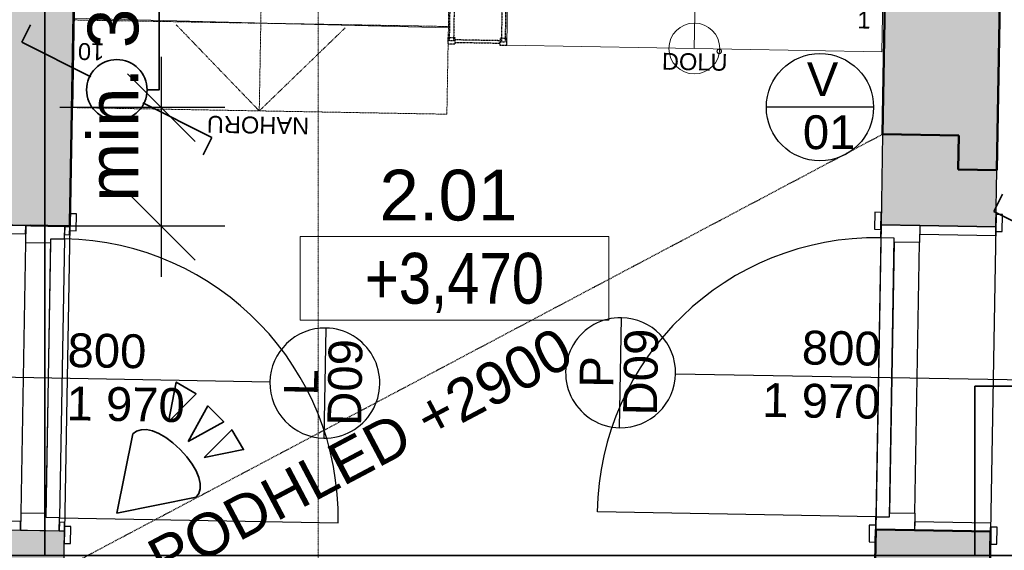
# Model space of a CAD drawing. Header units: millimetres. Extents: x -25972 to 4516, y -2839 to 20217.
# Tile 91 of 114: x -15733 to -12821, y 3739 to 5306. Entities that reach past the tile are written whole.
import ezdxf

# ---------------------------------------------------------------- set-up
doc = ezdxf.new("R2010")
doc.units = ezdxf.units.MM
doc.header["$MEASUREMENT"] = 0
for name, pattern in [('Wipeout_Contour', [1000, 0, -1000]), ('Čerchovaná M', [4.5, 2.5, -0.85, 0.3, -0.85]), ('Čerchovaná S', [3.5, 1.5, -0.85, 0.3, -0.85]), ('Čárkovaná M', [4.5, 2.5, -2])]:
    doc.linetypes.add(name, pattern=pattern)
for name, color, linetype in [('7._POHLED ZÁPADNÍ_1_3D prvky fasada nove', 7, 'Continuous'), ('7._POHLED ZÁPADNÍ_1_Anotace - S', 7, 'Continuous'), ('7._POHLED ZÁPADNÍ_1_Anotace - SP', 7, 'Continuous'), ('7._POHLED ZÁPADNÍ_1_Interiér - schodiště', 7, 'Continuous'), ('7._POHLED ZÁPADNÍ_1_Konstrukce - nosné', 7, 'Continuous'), ('7._POHLED ZÁPADNÍ_1_Kóty - SP', 7, 'Continuous'), ('7._POHLED ZÁPADNÍ_1_Nové_3D prvky fasada nove', 7, 'Continuous'), ('7._POHLED ZÁPADNÍ_1_Nové_Anotace - SP', 7, 'Continuous'), ('7._POHLED ZÁPADNÍ_1_Nové_Kóty - SP', 7, 'Continuous'), ('7._POHLED ZÁPADNÍ_1_Nové_Otvory – Dveře', 7, 'Continuous'), ('7._POHLED ZÁPADNÍ_1_Nové_Otvory – Značky dveří', 7, 'Continuous'), ('7._POHLED ZÁPADNÍ_1_Nové_Popis', 7, 'Continuous'), ('7._POHLED ZÁPADNÍ_1_Nové_Výplně – Řezové', 7, 'Continuous'), ('7._POHLED ZÁPADNÍ_1_Otvory – Značky dveří', 7, 'Continuous'), ('7._POHLED ZÁPADNÍ_1_TZB - elektroinstalace', 7, 'Continuous'), ('7._POHLED ZÁPADNÍ_1_Výplně - Povrchové', 7, 'Continuous'), ('7._POHLED ZÁPADNÍ_1_Výplně – Řezové', 7, 'Continuous'), ('7._POHLED ZÁPADNÍ_1_Značky - řezy', 7, 'Continuous'), ('7._POHLED ZÁPADNÍ_1_Zóny', 7, 'Continuous')]:
    doc.layers.add(name, color=color, linetype=linetype)
doc.styles.add('GENEROVANÝ_STYL_1', font='txt')
doc.styles.add('GENEROVANÝ_STYL_2', font='txt')
doc.styles.add('GENEROVANÝ_STYL_3', font='txt')

msp = doc.modelspace()

# ---------------------------------------------------------------- hatches: boundary and pattern name
at = {"layer": '7._POHLED ZÁPADNÍ_1_Nové_Výplně – Řezové', "linetype": 'Continuous', "lineweight": 0, "true_color": 0xf2b2b2}
for points in [[(-13185.8, 4699.6), (-12845.9, 4693.6), (-12842.9, 4861.7), (-12957.9, 4863.8), (-12956.1, 4963.7), (-13181.1, 4967.7)], [(-15934.5, 3601.7), (-15719.5, 3598), (-15718, 3687.9), (-15603, 3685.9), (-15601.1, 3795.9), (-15931, 3801.7)]]:
    msp.add_hatch(color=9, dxfattribs=at).paths.add_polyline_path(points)
at = {"layer": '7._POHLED ZÁPADNÍ_1_Výplně – Řezové', "linetype": 'Continuous', "lineweight": 13}
msp.add_hatch(color=254, dxfattribs=at).paths.add_polyline_path([(-13204.2, 3656.8), (-12864.2, 3652.8), (-12861.7, 3793.8), (-13201.6, 3799.8)])

# ---------------------------------------------------------------- linework, layer by layer
at = {"layer": '7._POHLED ZÁPADNÍ_1_Anotace - SP', "color": 154, "linetype": 'Continuous', "lineweight": 13}
for p, q in [((-13991.2, 4665.4), (-14903.7, 4665.4)), ((-14903.7, 4665.4), (-14903.7, 4418.4)), ((-13991.2, 4418.4), (-13991.2, 4665.4)), ((-14903.7, 4418.4), (-13991.2, 4418.4))]:
    msp.add_line(p, q, dxfattribs=at)
at = {"layer": '7._POHLED ZÁPADNÍ_1_Konstrukce - nosné', "color": 7, "linetype": 'Continuous', "lineweight": 50}
for p, q in [((-13181.1, 4967.7), (-12956.1, 4963.7)), ((-12956.1, 4963.7), (-12957.9, 4863.8)), ((-12957.9, 4863.8), (-12842.9, 4861.7)), ((-15585.3, 4695.8), (-15584.7, 4732.8)), ((-15700.3, 4697.8), (-15600.3, 4696)), ((-15600.3, 4696), (-15585.3, 4695.8)), ((-13201.6, 3799.8), (-13202.3, 3762.8)), ((-13201.6, 3799.8), (-13086.7, 3797.7)), ((-13086.7, 3797.7), (-12861.7, 3793.8)), ((-12861.7, 3793.8), (-12862.3, 3756.8))]:
    msp.add_line(p, q, dxfattribs=at)
at = {"layer": '7._POHLED ZÁPADNÍ_1_Konstrukce - nosné', "color": 7, "linetype": 'Continuous', "lineweight": 50, "flags": 128}
for points in [[(-12842.9, 4861.7), (-12774.5, 8745.7)], [(-13201.6, 3799.8), (-13204.2, 3656.8)], [(-12867.5, 3462.8), (-12861.7, 3793.8)]]:
    msp.add_lwpolyline(points, dxfattribs=at)
at = {"layer": '7._POHLED ZÁPADNÍ_1_Nové_3D prvky fasada nove', "color": 1, "linetype": 'Čerchovaná M', "lineweight": 25, "flags": 128}
msp.add_lwpolyline([(-14446.1, 5239), (-14312.8, 5236.6), (-14312.7, 5243.8), (-14446, 5246.3)], close=True, dxfattribs=at)
at = {"layer": '7._POHLED ZÁPADNÍ_1_Nové_3D prvky fasada nove', "color": 1, "linetype": 'Continuous', "lineweight": 25, "flags": 128}
for points in [[(-13181.1, 4967.7), (-13185.8, 4699.6)], [(-12845.9, 4693.6), (-12842.9, 4861.7)], [(-15700.3, 4697.8), (-15915.3, 4701.6)], [(-12845.9, 4693.6), (-13185.8, 4699.6)], [(-15931, 3801.7), (-15601.1, 3795.9)], [(-15603, 3685.9), (-15601.1, 3795.9)]]:
    msp.add_lwpolyline(points, dxfattribs=at)
at = {"layer": '7._POHLED ZÁPADNÍ_1_Nové_Anotace - SP', "color": 1, "linetype": 'Čárkovaná M', "lineweight": 25}
msp.add_line((-15603, 3685.9), (-13181.1, 4967.7), dxfattribs=at)
at = {"layer": '7._POHLED ZÁPADNÍ_1_Nové_Kóty - SP', "color": 1, "linetype": 'Continuous', "lineweight": 25}
for p, q in [((-15414.2, 4795.8), (-15214.2, 4595.8)), ((-15126.7, 4695.8), (-15614.2, 4695.8)), ((-15314.2, 4545.8), (-15314.2, 4695.8))]:
    msp.add_line(p, q, dxfattribs=at)
at = {"layer": '7._POHLED ZÁPADNÍ_1_Nové_Otvory – Dveře', "color": 1, "linetype": 'Continuous', "lineweight": 25}
for p, q in [((-15584.7, 4732.8), (-15585.6, 4682.8)), ((-15585.3, 4695.8), (-15584.7, 4732.8)), ((-15585.3, 4695.8), (-15584.7, 4732.8)), ((-15565.7, 4732.4), (-15584.7, 4732.8)), ((-15566.6, 4682.5), (-15565.7, 4732.4)), ((-13204.1, 4736.9), (-13205, 4687)), ((-13185.1, 4736.6), (-13204.1, 4736.9)), ((-13186, 4686.6), (-13185.1, 4736.6)), ((-13185.8, 4699.6), (-13185.1, 4736.6)), ((-13185.8, 4699.6), (-13185.1, 4736.6)), ((-12845.2, 4730.6), (-12846.1, 4680.6)), ((-12845.9, 4693.6), (-12845.2, 4730.6)), ((-12845.9, 4693.6), (-12845.2, 4730.6)), ((-12826.2, 4730.3), (-12845.2, 4730.6)), ((-12827.1, 4680.3), (-12826.2, 4730.3)), ((-15715.3, 4698.1), (-15915.3, 4701.6)), ((-15915.3, 4701.6), (-15715.3, 4698.1)), ((-15915.3, 4701.6), (-15715.3, 4698.1)), ((-15915.3, 4701.6), (-15715.3, 4698.1)), ((-15715.3, 4698.1), (-15716.2, 4648.1)), ((-15715.7, 4673.1), (-15715.3, 4698.1)), ((-15600.3, 4696), (-15715.3, 4698.1)), ((-15715.3, 4698.1), (-15600.3, 4696)), ((-15715.3, 4698.1), (-15600.3, 4696)), ((-15585.3, 4695.8), (-15601.1, 3795.9)), ((-15601, 4658.1), (-15600.3, 4696)), ((-15600.3, 4696), (-15600.8, 4671)), ((-15585.3, 4695.8), (-15600.3, 4696)), ((-15600.3, 4696), (-15585.3, 4695.8)), ((-15600.3, 4696), (-15585.3, 4695.8)), ((-15585.8, 4670.8), (-15585.3, 4695.8)), ((-13185.8, 4699.6), (-13201.6, 3799.8)), ((-13186.5, 4661.6), (-13185.8, 4699.6)), ((-13185.8, 4699.6), (-13070.8, 4697.6)), ((-13185.8, 4699.6), (-13070.8, 4697.6)), ((-13185.8, 4699.6), (-13070.8, 4697.6)), ((-13070.8, 4697.6), (-13071.7, 4647.6)), ((-13070.8, 4697.6), (-13071.3, 4672.6)), ((-12845.9, 4693.6), (-13070.8, 4697.6)), ((-13070.8, 4697.6), (-12845.9, 4693.6)), ((-13070.8, 4697.6), (-12845.9, 4693.6)), ((-12845.9, 4693.6), (-12861.7, 3793.8)), ((-12846.3, 4668.6), (-12845.9, 4693.6)), ((-15915.7, 4676.6), (-15715.7, 4673.1)), ((-15600.8, 4671), (-15585.8, 4670.8)), ((-15585.6, 4682.8), (-15566.6, 4682.5)), ((-13205, 4687), (-13186, 4686.6)), ((-13186.5, 4661.6), (-13201, 3837.7)), ((-13146.5, 4660.9), (-13186.5, 4661.6)), ((-13146.5, 4660.9), (-13186.5, 4661.6)), ((-13161, 3837), (-13146.5, 4660.9)), ((-13146.7, 4648.9), (-13146.5, 4660.9)), ((-13071.3, 4672.6), (-12846.3, 4668.6)), ((-12846.1, 4680.6), (-12827.1, 4680.3)), ((-15716.2, 4648.1), (-15730.2, 3848.2)), ((-15716.2, 4648.1), (-15641.2, 4646.8)), ((-15655.4, 3834.9), (-15641, 4658.8)), ((-15655.2, 3846.9), (-15641.2, 4646.8)), ((-15641.2, 4646.8), (-15641, 4658.8)), ((-15641, 4658.8), (-15601, 4658.1)), ((-15641, 4658.8), (-15601, 4658.1)), ((-15601, 4658.1), (-15615.4, 3834.2)), ((-13146.7, 4648.9), (-13160.8, 3849)), ((-13071.7, 4647.6), (-13146.7, 4648.9)), ((-13085.8, 3847.7), (-13071.7, 4647.6)), ((-15730.2, 3848.2), (-15731, 3798.2)), ((-15655.2, 3846.9), (-15730.2, 3848.2)), ((-15655.4, 3834.9), (-15655.2, 3846.9)), ((-13201, 3837.7), (-14024.8, 3852.3)), ((-13161, 3837), (-13160.8, 3849)), ((-13160.8, 3849), (-13085.8, 3847.7)), ((-13085.8, 3847.7), (-13086.7, 3797.7)), ((-15730.6, 3823.2), (-15930.6, 3826.7)), ((-15731, 3798.2), (-15730.6, 3823.2)), ((-15615.4, 3834.2), (-15655.4, 3834.9)), ((-15615.4, 3834.2), (-15655.4, 3834.9)), ((-15616.1, 3796.2), (-15615.4, 3834.2)), ((-15615.6, 3821.2), (-15616.1, 3796.2)), ((-15600.6, 3820.9), (-15615.6, 3821.2)), ((-15615.4, 3834.2), (-14791.5, 3819.8)), ((-15601.1, 3795.9), (-15600.6, 3820.9)), ((-13201.6, 3799.8), (-13201, 3837.7)), ((-13201, 3837.7), (-13161, 3837)), ((-13201, 3837.7), (-13161, 3837)), ((-13086.2, 3822.7), (-13086.7, 3797.7)), ((-12861.3, 3818.8), (-13086.2, 3822.7)), ((-12861.7, 3793.8), (-12861.3, 3818.8)), ((-15931, 3801.7), (-15731, 3798.2)), ((-15931, 3801.7), (-15731, 3798.2)), ((-15931, 3801.7), (-15731, 3798.2)), ((-15931, 3801.7), (-15731, 3798.2)), ((-15731, 3798.2), (-15616.1, 3796.2)), ((-15731, 3798.2), (-15616.1, 3796.2)), ((-15731, 3798.2), (-15616.1, 3796.2)), ((-15616.1, 3796.2), (-15601.1, 3795.9)), ((-15616.1, 3796.2), (-15601.1, 3795.9)), ((-15616.1, 3796.2), (-15601.1, 3795.9)), ((-15600.8, 3808.9), (-15601.7, 3758.9)), ((-15601.1, 3795.9), (-15601.7, 3758.9)), ((-15601.1, 3795.9), (-15601.7, 3758.9)), ((-15581.8, 3808.6), (-15600.8, 3808.9)), ((-15582.7, 3758.6), (-15581.8, 3808.6)), ((-13220.4, 3813.1), (-13221.3, 3763.1)), ((-13201.4, 3812.8), (-13220.4, 3813.1)), ((-13202.3, 3762.8), (-13201.4, 3812.8)), ((-13201.6, 3799.8), (-13202.3, 3762.8)), ((-13201.6, 3799.8), (-13202.3, 3762.8)), ((-13086.7, 3797.7), (-13201.6, 3799.8)), ((-13201.6, 3799.8), (-13086.7, 3797.7)), ((-13201.6, 3799.8), (-13086.7, 3797.7)), ((-13086.7, 3797.7), (-12861.7, 3793.8)), ((-13086.7, 3797.7), (-12861.7, 3793.8)), ((-13086.7, 3797.7), (-12861.7, 3793.8)), ((-12861.5, 3806.8), (-12862.3, 3756.8)), ((-12861.7, 3793.8), (-12862.3, 3756.8)), ((-12861.7, 3793.8), (-12862.3, 3756.8)), ((-12842.5, 3806.4), (-12861.5, 3806.8)), ((-12843.4, 3756.4), (-12842.5, 3806.4)), ((-15601.7, 3758.9), (-15582.7, 3758.6)), ((-13221.3, 3763.1), (-13202.3, 3762.8)), ((-12862.3, 3756.8), (-12843.4, 3756.4))]:
    msp.add_line(p, q, dxfattribs=at)
for centre, start, end in [((-13201, 3837.7), 88.9912, 178.9912), ((-15615.4, 3834.2), 358.9982, 88.9982)]:
    msp.add_arc(centre, 824, start, end, dxfattribs=at)
at = {"layer": '7._POHLED ZÁPADNÍ_1_Nové_Otvory – Značky dveří', "color": 1, "linetype": 'Continuous', "lineweight": 25}
for p, q in [((-13959, 4100.6), (-13953.2, 4425.6)), ((-14828, 4395), (-14833.6, 4070)), ((-14993.3, 4235.4), (-16023.1, 4253.4)), ((-13793.6, 4260.2), (-12753.8, 4241.9))]:
    msp.add_line(p, q, dxfattribs=at)
at = {"layer": '7._POHLED ZÁPADNÍ_1_Nové_Otvory – Značky dveří', "color": 1, "linetype": 'Continuous', "lineweight": 25, "flags": 128}
for points in [[(-13953.2, 4425.6, 1), (-13959, 4100.6, 1)], [(-14833.6, 4070, 1), (-14828, 4395, 1)]]:
    msp.add_lwpolyline(points, format="xyb", close=True, dxfattribs=at)
at = {"layer": '7._POHLED ZÁPADNÍ_1_Nové_Popis', "color": 1, "linetype": 'Continuous', "lineweight": 25}
msp.add_line((-13207.8, 5047.4), (-13524.9, 5047.4), dxfattribs=at)
at = {"layer": '7._POHLED ZÁPADNÍ_1_TZB - elektroinstalace', "color": 92, "linetype": 'Continuous', "lineweight": 35, "true_color": 0x00d700, "flags": 128}
for points in [[(-12908.5, 4223.6), (-12908.5, 3723.6), (-12071, 3723.6), (-12071, 3311.1), (-12071, 3723.6), (-10196, 3723.6), (-10196, 3186.1), (-10196, 3723.6), (-7696, 3723.6), (-7696, 8098.6), (-11946, 8598.6), (-11946, 8436.1)], [(-15658.5, 5473.6), (-15658.5, 3723.6)], [(-15727.2, 5239.2), (-15701.7, 5290.4)], [(-15164.7, 4958), (-15190.3, 4906.8)], [(-12852.2, 4739.2), (-12826.7, 4790.4)], [(-12852.2, 4739.2), (-12647.7, 4637)], [(-12908.5, 4223.6), (-12908.5, 3723.6), (-15946, 3723.6), (-15946, 3598.6), (-16321, 3598.6), (-16321, 3223.6)], [(-12908.5, 4223.6), (-12696, 4223.6)], [(-15399.1, 4083), (-15446, 3848.6)], [(-15399.1, 4083), (-15388, 4090.8), (-15374.4, 4094.8), (-15358.6, 4094.9), (-15340.9, 4091.1), (-15321.7, 4083.4), (-15301.4, 4071.6), (-15280.2, 4055.9), (-15258.5, 4036.1)], [(-15258.5, 4036.1), (-15238.7, 4014.4), (-15222.9, 3993.2), (-15211.2, 3972.8), (-15203.5, 3953.7), (-15199.7, 3936), (-15199.8, 3920.2), (-15203.8, 3906.6), (-15211.6, 3895.5)], [(-15446, 3848.6), (-15211.6, 3895.5)]]:
    msp.add_lwpolyline(points, dxfattribs=at)
for points in [[(-15293.6, 4118.1), (-15211.6, 4200.2), (-15270.2, 4235.3)], [(-15235, 4059.5), (-15129.6, 4118.1), (-15176.4, 4165)], [(-15188.2, 4012.7), (-15106.1, 4094.7), (-15071, 4036.1)]]:
    msp.add_lwpolyline(points, close=True, dxfattribs=at)

# ---------------------------------------------------------------- texts
at = {"layer": '7._POHLED ZÁPADNÍ_1_Anotace - S', "color": 1, "linetype": 'Continuous', "lineweight": 25, "insert": (-13358.7, 5051.1), "char_height": 100, "attachment_point": 5, "line_spacing_factor": 0.940294, "style": 'GENEROVANÝ_STYL_1'}
msp.add_mtext('\\A1;{\\pqc;\\fArial|b0|i0|c238|p38;V\\P\\pqc;\\fArial|b0|i0|c238|p38; 0\\fArial|b0|i0|c238|p38;1}', dxfattribs=at)
at = {"layer": '7._POHLED ZÁPADNÍ_1_Anotace - SP', "color": 154, "linetype": 'Continuous', "lineweight": 13, "insert": (-14447.4, 4528.1), "char_height": 150, "attachment_point": 5, "style": 'GENEROVANÝ_STYL_3'}
msp.add_mtext('\\A1;{\\pqc;\\fArial Narrow|b0|i0|c238|p34;+\\fArial Narrow|b0|i0|c238|p34;3,470}', dxfattribs=at)
at = {"layer": '7._POHLED ZÁPADNÍ_1_Anotace - SP', "color": 1, "linetype": 'Continuous', "lineweight": 25, "insert": (-14726.4, 4023.1), "char_height": 125, "attachment_point": 5, "rotation": 27.8896, "style": 'GENEROVANÝ_STYL_1'}
msp.add_mtext('\\A1;{\\pqc;\\fArial|b0|i0|c238|p38;PODHLED +29\\fArial|b0|i0|c238|p38;0\\fArial|b0|i0|c238|p38;0}', dxfattribs=at)
at = {"layer": '7._POHLED ZÁPADNÍ_1_Otvory – Značky dveří', "color": 1, "linetype": 'Continuous', "lineweight": 25, "char_height": 100, "style": 'GENEROVANÝ_STYL_1'}
for s, insert, attachment_point, rotation in [('\\A1;{\\pql;\\pt0;\\fArial|b0|i0|c238|p38;800}', (-15592.6, 4278.5), 7, 358.9982), ('\\A1;{\\pql;\\pt0;\\fArial|b0|i0|c238|p38;D09}', (-13898.2, 4136.8), 4, 88.9912), ('\\A1;{\\pql;\\pt0;\\fArial|b0|i0|c238|p38;800}', (-13420.8, 4286.3), 7, 358.9912), ('\\A1;{\\pql;\\pt0;\\fArial|b0|i0|c238|p38;D09}', (-14772.9, 4106.2), 4, 88.9982), ('\\A1;{\\pql;\\pt0;\\fArial|b0|i0|c238|p38;P}', (-14027.6, 4218.6), 4, 88.9912), ('\\A1;{\\pql;\\pt0;\\fArial|b0|i0|c238|p38;L}', (-14902.2, 4195.8), 4, 88.9982), ('\\A1;{\\pql;\\pt0;\\fArial|b0|i0|c238|p38;1\xa0970}', (-13536, 4232.9), 1, 358.9912), ('\\A1;{\\pql;\\pt0;\\fArial|b0|i0|c238|p38;1\xa0970}', (-15593.6, 4223), 1, 358.9982)]:
    msp.add_mtext(s, dxfattribs=dict(at, insert=insert, attachment_point=attachment_point, rotation=rotation))
at = {"layer": '7._POHLED ZÁPADNÍ_1_Zóny', "color": 1, "linetype": 'Continuous', "lineweight": 25, "insert": (-14465.4, 4862.7), "char_height": 150, "attachment_point": 2, "style": 'GENEROVANÝ_STYL_1'}
msp.add_mtext('\\A1;{\\pqc;\\pt0;\\fArial|b0|i0|c238|p38;2.01}', dxfattribs=at)

# ---------------------------------------------------------------- wipeouts: each hides what was drawn before it
at = {"color": 254, "linetype": 'Wipeout_Contour', "lineweight": 0, "ltscale": 63876.880262}
msp.add_wipeout([(-15575.1, 5305.2), (-14465.3, 5285.7), (-14460.8, 5544.6), (-15570.6, 5564.2)], dxfattribs=at).dxf.layer = '7._POHLED ZÁPADNÍ_1_Výplně - Povrchové'
at = {"color": 254, "linetype": 'Wipeout_Contour', "lineweight": 0, "ltscale": 58974.746477}
msp.add_wipeout([(-14288.3, 5495), (-14292.9, 5230.6), (-13183.1, 5211.1), (-13178.4, 5475.5)], dxfattribs=at).dxf.layer = '7._POHLED ZÁPADNÍ_1_Výplně - Povrchové'

# ---------------------------------------------------------------- next in the draw order: hatches: boundary and pattern name
at = {"layer": '7._POHLED ZÁPADNÍ_1_Výplně – Řezové', "linetype": 'Continuous', "lineweight": 13}
msp.add_hatch(color=254, dxfattribs=at).paths.add_polyline_path([(-13181.1, 4967.7), (-12956.1, 4963.7), (-12957.9, 4863.8), (-12842.9, 4861.7), (-12774.5, 8745.7), (-13114, 8779.7)])

# ---------------------------------------------------------------- next in the draw order: linework, layer by layer
at = {"layer": '7._POHLED ZÁPADNÍ_1_Interiér - schodiště', "color": 8, "linetype": 'Čerchovaná M', "lineweight": 13}
for p, q in [((-15570.6, 5564.2), (-15575.1, 5305.2)), ((-14465.3, 5285.7), (-14460.8, 5544.6)), ((-15575.1, 5305.2), (-14465.3, 5285.7))]:
    msp.add_line(p, q, dxfattribs=at)
at = {"layer": '7._POHLED ZÁPADNÍ_1_Interiér - schodiště', "color": 8, "linetype": 'Continuous', "lineweight": 20}
for p, q in [((-14288.3, 5495), (-14292.9, 5230.6)), ((-13183.1, 5211.1), (-13178.4, 5475.5)), ((-14292.9, 5230.6), (-13183.1, 5211.1))]:
    msp.add_line(p, q, dxfattribs=at)
at = {"layer": '7._POHLED ZÁPADNÍ_1_Interiér - schodiště', "color": 251, "linetype": 'Continuous', "lineweight": 13, "true_color": 0x6a6a6a}
msp.add_line((-13738, 5220.8), (-13733.3, 5485.2), dxfattribs=at)
msp.add_line((-13738, 5220.8), (-13733.3, 5485.2), dxfattribs=at)
for start, end in [(0, 180), (0, 180), (180, 0), (180, 0)]:
    msp.add_arc((-13738, 5220.8), 75, start, end, dxfattribs=at)
at = {"layer": '7._POHLED ZÁPADNÍ_1_Konstrukce - nosné', "color": 7, "linetype": 'Continuous', "lineweight": 50, "flags": 128}
msp.add_lwpolyline([(-13114, 8779.7), (-13181.1, 4967.7)], dxfattribs=at)
at = {"layer": '7._POHLED ZÁPADNÍ_1_Nové_3D prvky fasada nove', "color": 1, "linetype": 'Čerchovaná M', "lineweight": 25, "flags": 128}
for points in [[(-14308.7, 5240.9), (-14296.7, 5240.7), (-14254.2, 7586.2), (-14266.2, 7586.5)], [(-14312.9, 5231), (-14292.9, 5230.6), (-14292.5, 5250.6), (-14312.5, 5251)]]:
    msp.add_lwpolyline(points, close=True, dxfattribs=at)
at = {"layer": '7._POHLED ZÁPADNÍ_1_Nové_Popis', "color": 1, "linetype": 'Continuous', "lineweight": 25}
msp.add_circle((-13366.4, 5047.4), 158.6, dxfattribs=at)

# ---------------------------------------------------------------- next in the draw order: texts
at = {"layer": '7._POHLED ZÁPADNÍ_1_Interiér - schodiště', "color": 251, "linetype": 'Continuous', "lineweight": 13, "true_color": 0x6a6a6a, "char_height": 50, "attachment_point": 4, "rotation": 358.9912, "style": 'GENEROVANÝ_STYL_1'}
for s, insert in [('\\A1;{\\pql;\\fArial|b0|i0|c238|p38;1}', (-13255.9, 5305.2)), ('\\A1;{\\pql;\\fArial|b0|i0|c238|p38;DOLŮ}', (-13833.8, 5182.8))]:
    msp.add_mtext(s, dxfattribs=dict(at, insert=insert))

# ---------------------------------------------------------------- next in the draw order: wipeouts: each hides what was drawn before it
at = {"color": 254, "linetype": 'Wipeout_Contour', "lineweight": 0, "ltscale": 63549.370849}
msp.add_wipeout([(-14465.3, 5285.7), (-15575.1, 5305.2), (-15579.7, 5046.3), (-14469.9, 5026.7)], dxfattribs=at).dxf.layer = '7._POHLED ZÁPADNÍ_1_Výplně - Povrchové'

# ---------------------------------------------------------------- next in the draw order: hatches: boundary and pattern name
at = {"layer": '7._POHLED ZÁPADNÍ_1_Výplně – Řezové', "linetype": 'Continuous', "lineweight": 13}
msp.add_hatch(color=254, dxfattribs=at).paths.add_polyline_path([(-15839.2, 9053.1), (-15915.3, 4701.6), (-15700.3, 4697.8), (-15585.3, 4695.8), (-15509.7, 9020.1)])

# ---------------------------------------------------------------- next in the draw order: linework, layer by layer
at = {"layer": '7._POHLED ZÁPADNÍ_1_3D prvky fasada nove', "color": 8, "linetype": 'Continuous', "lineweight": 13}
msp.add_line((-14464.9, 5281.4), (-15575, 5310.8), dxfattribs=at)
at = {"layer": '7._POHLED ZÁPADNÍ_1_Interiér - schodiště', "color": 8, "linetype": 'Čerchovaná M', "lineweight": 13}
for p, q in [((-14983.7, 7367.1), (-15020.2, 5295.4)), ((-14983.7, 7367.1), (-15020.2, 5295.4)), ((-15575.1, 5305.2), (-15579.7, 5046.3)), ((-14465.3, 5285.7), (-15575.1, 5305.2)), ((-15024.8, 5036.5), (-15270.3, 5290.8)), ((-15024.8, 5036.5), (-15270.3, 5290.8)), ((-15020.2, 5295.4), (-15024.8, 5036.5)), ((-15020.2, 5295.4), (-15024.8, 5036.5)), ((-14770.4, 5282), (-15024.8, 5036.5)), ((-14770.4, 5282), (-15024.8, 5036.5)), ((-14469.9, 5026.7), (-14465.3, 5285.7)), ((-15579.7, 5046.3), (-14469.9, 5026.7))]:
    msp.add_line(p, q, dxfattribs=at)
at = {"layer": '7._POHLED ZÁPADNÍ_1_Konstrukce - nosné', "color": 7, "linetype": 'Continuous', "lineweight": 50, "flags": 128}
msp.add_lwpolyline([(-15585.3, 4695.8), (-15509.7, 9020.1)], dxfattribs=at)
at = {"layer": '7._POHLED ZÁPADNÍ_1_Nové_3D prvky fasada nove', "color": 1, "linetype": 'Čerchovaná M', "lineweight": 25, "flags": 128}
for points in [[(-14450, 5243.1), (-14462, 5243.3), (-14422.4, 7588.9), (-14410.5, 7588.7)], [(-14446.2, 5233.1), (-14466.2, 5233.4), (-14465.9, 5253.4), (-14445.9, 5253.1)]]:
    msp.add_lwpolyline(points, close=True, dxfattribs=at)
at = {"layer": '7._POHLED ZÁPADNÍ_1_Nové_Kóty - SP', "color": 1, "linetype": 'Continuous', "lineweight": 25}
for p, q in [((-15314.2, 5046.3), (-15314.2, 5196.3)), ((-15214.2, 4946.3), (-15414.2, 5146.3)), ((-15126.7, 5046.3), (-15614.2, 5046.3)), ((-15314.2, 4695.8), (-15314.2, 5046.3))]:
    msp.add_line(p, q, dxfattribs=at)
at = {"layer": '7._POHLED ZÁPADNÍ_1_TZB - elektroinstalace', "color": 92, "linetype": 'Continuous', "lineweight": 35, "true_color": 0x00d700, "flags": 128}
for points in [[(-15356.5, 5098.6), (-15321, 5098.6), (-15321, 8893.6), (-15135.4, 8893.6)], [(-15727.2, 5239.2), (-15522.7, 5137)], [(-15164.7, 4958), (-15369.3, 5060.3)]]:
    msp.add_lwpolyline(points, dxfattribs=at)
for points in [[(-15446, 5188.1, 0.414214), (-15535.5, 5098.6)], [(-15446, 5188.1, 0.414214), (-15535.5, 5098.6)], [(-15356.5, 5098.6, 0.414214), (-15446, 5188.1)], [(-15356.5, 5098.6, 0.414214), (-15446, 5188.1)], [(-15535.5, 5098.6, 0.414214), (-15446, 5009.1)], [(-15535.5, 5098.6, 0.414214), (-15446, 5009.1)], [(-15446, 5009.1, 0.414214), (-15356.5, 5098.6)], [(-15446, 5009.1, 0.414214), (-15356.5, 5098.6)]]:
    msp.add_lwpolyline(points, format="xyb", dxfattribs=at)
at = {"layer": '7._POHLED ZÁPADNÍ_1_Značky - řezy', "color": 154, "linetype": 'Čerchovaná S', "lineweight": 13}
msp.add_line((-14850.1, 19646), (-14850.1, -411.8), dxfattribs=at)

# ---------------------------------------------------------------- next in the draw order: texts
at = {"layer": '7._POHLED ZÁPADNÍ_1_Interiér - schodiště', "color": 8, "linetype": 'Continuous', "lineweight": 13, "char_height": 50, "attachment_point": 4, "rotation": 178.9912, "style": 'GENEROVANÝ_STYL_1'}
for s, insert in [('\\A1;{\\pql;\\fArial|b0|i0|c238|p38;10}', (-15483.3, 5211.1)), ('\\A1;{\\pql;\\fArial|b0|i0|c238|p38;NAHORU}', (-14877.2, 4992.1))]:
    msp.add_mtext(s, dxfattribs=dict(at, insert=insert))
at = {"layer": '7._POHLED ZÁPADNÍ_1_Kóty - SP', "color": 1, "linetype": 'Continuous', "lineweight": 25, "insert": (-15380.2, 4767.9), "char_height": 150, "width": 787.202, "attachment_point": 7, "rotation": 90, "style": 'GENEROVANÝ_STYL_2'}
msp.add_mtext('\\A1;{\\pql;\\fArial|b0|i0|c0|p38;min. 300}', dxfattribs=at)

doc.saveas('drawing.dxf')
